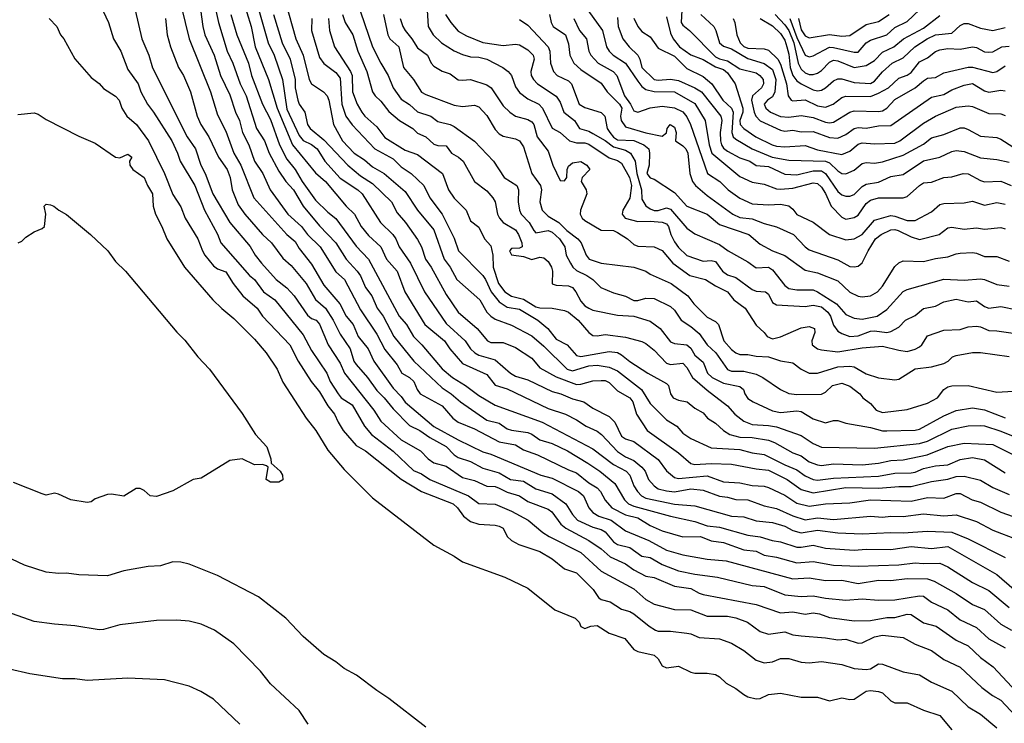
# Model space of a CAD drawing. Header units: metres. Extents: x -51132 to -49532, y -231222 to -229437.
# Tile 236 of 256: x -49886 to -49765, y -230228 to -230142. Entities that reach past the tile are written whole.
import ezdxf

# ---------------------------------------------------------------- set-up
doc = ezdxf.new("R2010")
doc.units = ezdxf.units.M
doc.layers.add('CONTOUR_INDEX', color=1, linetype='Continuous')
doc.layers.add('CONTOUR_INTER', color=3, linetype='Continuous')

msp = doc.modelspace()

# ---------------------------------------------------------------- linework, layer by layer
at = {"layer": 'CONTOUR_INDEX'}
for points, elevation in [([(-49862.13, -230139.26), (-49861.47, -230142.26), (-49860.4, -230145.76), (-49859.7, -230147.26), (-49858.8, -230149.76), (-49858.07, -230151.26), (-49856.8, -230155.26), (-49855.85, -230156.76), (-49855.28, -230158.26), (-49854.08, -230160.5), (-49853.21, -230161.76), (-49852.28, -230162.76), (-49851.08, -230164.77), (-49849.08, -230167.19), (-49847.11, -230169.26), (-49845.83, -230171.26), (-49844.46, -230172.76), (-49844.08, -230173.32), (-49843.45, -230174.76), (-49842.69, -230175.76), (-49842.01, -230177.26), (-49841.3, -230178.26), (-49840, -230180.76), (-49837.53, -230183.76), (-49834.08, -230187.04), (-49832.95, -230187.76), (-49831.82, -230188.76), (-49828.58, -230191.02), (-49827.08, -230191.36), (-49826.08, -230192.05), (-49825.58, -230192.21), (-49823.58, -230192.51), (-49823.08, -230192.72), (-49822.08, -230193.42), (-49820.58, -230193.87), (-49818.7, -230194.76), (-49816.21, -230196.26), (-49814.72, -230197.26), (-49812.88, -230198.76), (-49811.73, -230200.76), (-49811.22, -230201.26), (-49810.58, -230201.56), (-49806.08, -230202.76), (-49803.08, -230203.42), (-49801.58, -230203.96), (-49800.08, -230204.11), (-49796.58, -230205.12), (-49795.08, -230205.32), (-49793.62, -230205.76), (-49792.58, -230205.92), (-49790.58, -230206.56), (-49790.08, -230206.59), (-49788.58, -230206.33), (-49787.08, -230206.68), (-49783.58, -230206.94), (-49782.08, -230206.82), (-49779.08, -230206.84), (-49776.58, -230206.51), (-49774.08, -230206.72), (-49772.08, -230206.47), (-49766.08, -230209.93), (-49763.94, -230211.76)], 75), ([(-49853.27, -230139.76), (-49852.01, -230144.26), (-49851.1, -230146.26), (-49850.34, -230149.26), (-49850.08, -230149.76), (-49848.59, -230150.76), (-49848.16, -230151.26), (-49847.96, -230151.76), (-49847.39, -230154.76), (-49846.28, -230156.76), (-49844.86, -230158.26), (-49843.58, -230159.11), (-49842.58, -230159.95), (-49841.16, -230160.76), (-49838.58, -230162.97), (-49837.08, -230165.26), (-49835.08, -230167.66), (-49833.8, -230171.26), (-49833.08, -230172.26), (-49832.27, -230173.76), (-49829.46, -230176.26), (-49828.58, -230177.77), (-49828.08, -230178.27), (-49827.58, -230178.62), (-49825.58, -230179.36), (-49823.08, -230180.65), (-49821.58, -230181.94), (-49818.76, -230184.76), (-49818.08, -230184.95), (-49816.08, -230184.36), (-49815.08, -230184.28), (-49813.58, -230184.52), (-49812.58, -230184.95), (-49809.62, -230187.26), (-49808.58, -230188.98), (-49806.58, -230190.95), (-49805.31, -230191.76), (-49804.58, -230192.58), (-49803.58, -230193.25), (-49801.08, -230194.38), (-49797.58, -230194.61), (-49796.08, -230195.02), (-49794.58, -230195.22), (-49792.08, -230196.48), (-49790.58, -230197.09), (-49789.58, -230197.83), (-49788.58, -230198.26), (-49788.08, -230198.35), (-49786.08, -230198.1), (-49780.58, -230197.87), (-49778.58, -230197.51), (-49776.58, -230197.48), (-49776.08, -230197.38), (-49775.08, -230196.93), (-49773.58, -230196.61), (-49772.08, -230196.47), (-49770.58, -230195.82), (-49769.08, -230195.58), (-49767.58, -230195.85), (-49765.08, -230197.44)], 70), ([(-49875.88, -230140.26), (-49874.95, -230142.26), (-49874.35, -230144.26), (-49873.45, -230145.76), (-49872.58, -230148.02), (-49871.32, -230149.76), (-49870.97, -230150.76), (-49870.19, -230152.26), (-49869.42, -230153.26), (-49867.2, -230156.76), (-49866.48, -230158.26), (-49866.19, -230159.26), (-49864.36, -230162.26), (-49863.2, -230165.26), (-49861.58, -230168.22), (-49861.18, -230169.26), (-49857.67, -230173.26), (-49857.08, -230173.78), (-49855.94, -230175.26), (-49854.57, -230176.26), (-49851.08, -230180.55), (-49850.08, -230182.45), (-49848.18, -230185.26), (-49847.77, -230186.26), (-49846.82, -230187.76), (-49846.42, -230188.26), (-49845.08, -230189.14), (-49843.58, -230191.73), (-49842.72, -230192.76), (-49840.08, -230194.81), (-49837.58, -230197.16), (-49836.58, -230197.59), (-49835.58, -230198.27), (-49830.82, -230200.26), (-49829.58, -230201.2), (-49827.58, -230201.32), (-49825.58, -230202.14), (-49823.52, -230203.26), (-49821.71, -230204.76), (-49820.93, -230205.26), (-49817.08, -230207.22), (-49814.58, -230209.51), (-49810.58, -230211.66), (-49809.08, -230212.99), (-49808.08, -230213.54), (-49805.58, -230214.21), (-49803.58, -230214.27), (-49801.58, -230215.02), (-49799.08, -230215.03), (-49798.08, -230215.24), (-49796.63, -230215.76), (-49795.08, -230216.9), (-49794.08, -230217.23), (-49792.08, -230216.97), (-49791.08, -230217.31), (-49790.08, -230217.45), (-49787.08, -230217.68), (-49785.58, -230217.93), (-49784.58, -230217.84), (-49783.08, -230218.33), (-49782.58, -230218.31), (-49781.08, -230217.57), (-49780.08, -230217.36), (-49777.58, -230217.65), (-49776.08, -230218.46), (-49774.08, -230219.25), (-49772.58, -230220.33), (-49770.58, -230221.27), (-49767.93, -230223.76), (-49766.61, -230224.76), (-49765.58, -230225.34), (-49763.81, -230227.26)], 80), ([(-49841.27, -230141.26), (-49840.71, -230143.76), (-49840.48, -230144.26), (-49839.37, -230145.26), (-49838.78, -230147.76), (-49837.58, -230149.26), (-49836.58, -230150.78), (-49836.08, -230151.09), (-49832.58, -230152.38), (-49831.58, -230152.56), (-49830.08, -230152.38), (-49829.58, -230152.59), (-49828.58, -230153.67), (-49827.58, -230155.38), (-49827.08, -230155.9), (-49826.58, -230156.2), (-49825.08, -230156.52), (-49824.57, -230156.76), (-49824.08, -230157.5), (-49823.08, -230160.76), (-49822.02, -230162.26), (-49821.89, -230162.76), (-49822.11, -230164.26), (-49821.79, -230165.26), (-49821.08, -230166), (-49819.76, -230166.76), (-49818.8, -230167.76), (-49817.42, -230168.76), (-49817.03, -230169.26), (-49816.42, -230170.76), (-49816.06, -230171.26), (-49814.58, -230171.78), (-49810.58, -230172.24), (-49809.1, -230172.76), (-49808.58, -230173.1), (-49805.98, -230174.26), (-49803.94, -230175.76), (-49803.21, -230176.76), (-49801.58, -230178.39), (-49800.58, -230178.9), (-49800.2, -230179.26), (-49799.53, -230181.26), (-49798.58, -230182.35), (-49798.08, -230182.76), (-49797.58, -230182.95), (-49796.58, -230182.94), (-49795.58, -230183.16), (-49794.08, -230183.25), (-49792.58, -230183.72), (-49791.08, -230183.97), (-49790.08, -230184.77), (-49789.08, -230185.23), (-49788.08, -230185.26), (-49785.58, -230184.47), (-49784.08, -230184.37), (-49783.58, -230184.46), (-49782.08, -230185.33), (-49780.58, -230185.81), (-49778.58, -230186.08), (-49778.08, -230185.96), (-49776.08, -230184.72), (-49774.08, -230184.46), (-49772.58, -230184.05), (-49772.03, -230183.76), (-49771.53, -230183.26), (-49771.08, -230183.08), (-49769.08, -230182.73), (-49768.08, -230182.72), (-49764.58, -230183.19)], 65), ([(-49820.89, -230141.26), (-49820.71, -230142.26), (-49820.44, -230142.76), (-49818.94, -230143.76), (-49818.58, -230144.86), (-49818.43, -230146.26), (-49817.93, -230147.26), (-49817.08, -230148.04), (-49814.58, -230149.68), (-49813.82, -230150.76), (-49812.34, -230152.26), (-49812.04, -230152.76), (-49812.2, -230153.76), (-49812.13, -230154.26), (-49811.58, -230155.05), (-49809.08, -230155.78), (-49807.08, -230156.2), (-49806.58, -230155.79), (-49806.47, -230155.26), (-49806.1, -230154.76), (-49805.58, -230155.08), (-49805.37, -230155.76), (-49805.45, -230156.76), (-49804.58, -230157.38), (-49804.2, -230157.76), (-49803.96, -230158.26), (-49803.72, -230160.76), (-49803.4, -230161.76), (-49803, -230162.26), (-49801.58, -230163.46), (-49798.44, -230165.76), (-49797.58, -230166.17), (-49796.08, -230166.34), (-49794.58, -230166.91), (-49793.08, -230167.29), (-49791.01, -230168.26), (-49789.58, -230169.75), (-49789.08, -230170.11), (-49785.58, -230171.34), (-49784.08, -230172.15), (-49783.58, -230172.21), (-49783.08, -230172.11), (-49782.58, -230171.71), (-49781.87, -230170.26), (-49780.95, -230168.76), (-49780.26, -230168.26), (-49779.08, -230167.69), (-49778.58, -230167.63), (-49778.17, -230167.76), (-49776.58, -230168.54), (-49775.58, -230168.86), (-49773.15, -230168.26), (-49772.08, -230167.41), (-49771.58, -230167.36), (-49770.08, -230167.59), (-49768.58, -230167.42), (-49767.58, -230167.58), (-49765.58, -230167.37), (-49765.08, -230167.55)], 60), ([(-49806.58, -230141.58), (-49806.08, -230143.55), (-49805.74, -230144.26), (-49804.98, -230145.26), (-49803.58, -230146.22), (-49802.08, -230146.78), (-49800.58, -230147.69), (-49799.58, -230148.04), (-49799.08, -230148.41), (-49798.16, -230149.76), (-49797.21, -230152.76), (-49797.23, -230153.26), (-49797.57, -230154.26), (-49797.52, -230154.76), (-49797.08, -230155.25), (-49795.6, -230156.26), (-49793.61, -230157.26), (-49793.08, -230157.4), (-49792.08, -230157.5), (-49789.58, -230157.35), (-49788.08, -230157.88), (-49785.08, -230158.44), (-49784.08, -230158.02), (-49783.08, -230157.16), (-49782.58, -230157), (-49781.08, -230157.13), (-49778.58, -230157.04), (-49777.97, -230156.76), (-49775.08, -230154.59), (-49773.58, -230153.73), (-49771.08, -230152.62), (-49769.58, -230152.46), (-49769.08, -230152.54), (-49767.08, -230153.4), (-49765.58, -230153.45), (-49765.08, -230153.67)], 55), ([(-49793.23, -230141.26), (-49792.08, -230142.53), (-49791.58, -230143.25), (-49790.97, -230144.76), (-49790.45, -230147.26), (-49790.08, -230148), (-49789.58, -230148.44), (-49789.08, -230148.63), (-49788.58, -230148.64), (-49788.08, -230148.47), (-49787.58, -230148.16), (-49786.58, -230147.12), (-49786.08, -230146.88), (-49785.58, -230146.95), (-49783.58, -230147.77), (-49782.08, -230147.54), (-49781.08, -230146.93), (-49780.08, -230145.9), (-49778.69, -230145.26), (-49777.54, -230144.26), (-49775.08, -230142.96), (-49773.08, -230141.41)], 50), ([(-49858.85, -230228.26), (-49862.08, -230225.19), (-49863.65, -230224.26), (-49865.08, -230223.62), (-49868.08, -230222.83), (-49872.58, -230222.61), (-49877.58, -230222.9), (-49879.08, -230222.71), (-49880.58, -230222.71), (-49884.58, -230222.1), (-49887.08, -230221.53)], 80)]:
    msp.add_lwpolyline(points, dxfattribs=dict(at, elevation=elevation))
at = {"layer": 'CONTOUR_INTER'}
for points, elevation in [([(-49863.79, -230139.76), (-49863.41, -230142.76), (-49863.14, -230143.76), (-49862, -230146.26), (-49861.21, -230148.76), (-49860.08, -230151.11), (-49859.4, -230153.26), (-49858.91, -230154.26), (-49858.55, -230155.76), (-49857.77, -230157.26), (-49857.08, -230159.25), (-49856.02, -230160.76), (-49855.13, -230162.76), (-49852.96, -230165.76), (-49851.3, -230167.26), (-49850.57, -230168.26), (-49849, -230169.76), (-49847.08, -230172.83), (-49846.04, -230173.76), (-49844.08, -230177.47), (-49842.08, -230180.47), (-49841.08, -230182.34), (-49839.58, -230184.24), (-49839.02, -230185.26), (-49838.08, -230185.79), (-49837.54, -230186.26), (-49837.14, -230187.26), (-49836.74, -230187.76), (-49834.08, -230189.26), (-49832.77, -230190.76), (-49832.08, -230191.24), (-49830.08, -230192.07), (-49827.08, -230193.67), (-49825.08, -230194.03), (-49824.08, -230194.65), (-49822.36, -230195.26), (-49818.58, -230197.09), (-49817.58, -230197.44), (-49816.08, -230198.67), (-49815.08, -230199.31), (-49814.64, -230199.76), (-49814.08, -230200.82), (-49813.25, -230201.76), (-49811.58, -230202.61), (-49810.08, -230202.96), (-49808.58, -230203.92), (-49807.08, -230204.58), (-49804.58, -230205.3), (-49802.41, -230205.26), (-49801.08, -230205.79), (-49799.58, -230206), (-49797.08, -230206.88), (-49795.58, -230207.08), (-49794.58, -230207.56), (-49793.08, -230207.8), (-49790.58, -230208.49), (-49788.58, -230208.33), (-49786.08, -230208.79), (-49783.08, -230208.91), (-49778.08, -230208.74), (-49776.08, -230208.5), (-49775.08, -230208.59), (-49773.08, -230208.53), (-49772.08, -230208.98), (-49769.08, -230210.89), (-49767.08, -230211.87), (-49764.58, -230213.96)], 76), ([(-49858.52, -230139.26), (-49857.45, -230142.76), (-49856.96, -230145.26), (-49855.36, -230149.26), (-49854.29, -230152.76), (-49852.4, -230157.26), (-49849.58, -230160.68), (-49848.35, -230161.76), (-49845.84, -230164.76), (-49844.82, -230165.76), (-49843.98, -230167.26), (-49843.08, -230168.38), (-49841.58, -230169.76), (-49840.88, -230171.26), (-49839.57, -230172.76), (-49838.65, -230175.26), (-49836.17, -230179.26), (-49833.79, -230181.26), (-49833.11, -230182.26), (-49831.58, -230184.06), (-49828.58, -230185.4), (-49827.58, -230186.71), (-49826.08, -230187.16), (-49821.08, -230189.56), (-49818.94, -230190.26), (-49817.58, -230190.97), (-49816.41, -230191.76), (-49815.08, -230192.35), (-49814.55, -230192.76), (-49812.58, -230194.84), (-49811.58, -230195.51), (-49810.58, -230195.94), (-49809.59, -230196.76), (-49809.2, -230197.26), (-49808.78, -230198.26), (-49808.08, -230199.06), (-49807.58, -230199.41), (-49806.58, -230199.67), (-49805.58, -230199.77), (-49803.58, -230199.42), (-49802.08, -230199.58), (-49800.08, -230200.33), (-49799.08, -230200.43), (-49798.08, -230200.71), (-49796.58, -230200.78), (-49794.58, -230201.5), (-49793.08, -230201.84), (-49791.08, -230202.74), (-49789.58, -230203.22), (-49788.08, -230202.99), (-49786.08, -230203.17), (-49781.58, -230202.79), (-49780.08, -230202.91), (-49779.08, -230202.78), (-49777.58, -230202.8), (-49775.08, -230202.48), (-49772.58, -230202.73), (-49771.08, -230202.62), (-49768.58, -230203.41), (-49766.58, -230204.48), (-49763.58, -230205.64)], 73), ([(-49871.67, -230140.76), (-49870.88, -230144.26), (-49870.01, -230146.26), (-49869.58, -230147.81), (-49865.31, -230156.26), (-49864.31, -230157.76), (-49863.63, -230159.76), (-49863.12, -230160.76), (-49862.18, -230163.26), (-49860.08, -230166.78), (-49857.58, -230169.71), (-49856.99, -230170.76), (-49856.2, -230171.76), (-49854.39, -230173.76), (-49853.08, -230174.77), (-49852.18, -230175.76), (-49850.58, -230178.15), (-49850.08, -230178.53), (-49849.52, -230178.76), (-49849.08, -230179.23), (-49848.02, -230181.76), (-49846.58, -230184), (-49846.03, -230185.26), (-49842.43, -230189.76), (-49841.58, -230191.14), (-49839.08, -230193.43), (-49836.71, -230194.76), (-49835.79, -230195.76), (-49835.08, -230196.24), (-49833.58, -230196.66), (-49831.58, -230198.02), (-49830.08, -230198.38), (-49828.58, -230199.11), (-49827.58, -230199.15), (-49827.08, -230199.32), (-49826.08, -230199.85), (-49824.58, -230200.29), (-49823.58, -230200.98), (-49821.08, -230201.91), (-49820.64, -230202.26), (-49819.51, -230203.76), (-49818.92, -230204.26), (-49816.08, -230205.74), (-49814.58, -230206.78), (-49813.47, -230207.76), (-49811.58, -230208.61), (-49810.58, -230209.36), (-49809.08, -230210.14), (-49808.08, -230210.28), (-49805.58, -230211.34), (-49803.58, -230211.62), (-49802.58, -230212.21), (-49802.08, -230212.36), (-49795.58, -230213.59), (-49792.58, -230214.62), (-49791.08, -230214.49), (-49789.58, -230214.77), (-49788.58, -230214.63), (-49787.83, -230214.76), (-49786.58, -230215.2), (-49783.58, -230215.62), (-49781.58, -230215.55), (-49779.58, -230215.2), (-49778.58, -230215.18), (-49777.08, -230214.8), (-49776.58, -230214.81), (-49775.08, -230215.83), (-49773.53, -230216.26), (-49771.08, -230217.98), (-49769.58, -230218.65), (-49768.08, -230220.08), (-49766.52, -230221.26), (-49763.08, -230224.9)], 79), ([(-49866.05, -230140.26), (-49865.07, -230144.26), (-49862.46, -230150.76), (-49861.58, -230153.58), (-49860.58, -230155.56), (-49859.59, -230158.26), (-49858.73, -230159.76), (-49857.16, -230163.76), (-49853.09, -230168.26), (-49852.08, -230169.12), (-49851.58, -230169.96), (-49850.08, -230171.87), (-49848.58, -230174.44), (-49846.61, -230176.76), (-49845.81, -230178.26), (-49844.97, -230179.26), (-49844.35, -230180.76), (-49843.13, -230182.26), (-49842.45, -230183.76), (-49840.08, -230187.08), (-49839.08, -230188.1), (-49838.58, -230188.8), (-49835.08, -230191.78), (-49832.08, -230193.42), (-49829.08, -230194.9), (-49828.08, -230195.17), (-49821.97, -230197.76), (-49820.58, -230198.12), (-49817.35, -230199.76), (-49816.73, -230200.26), (-49816.08, -230201.76), (-49815.58, -230202.34), (-49814.87, -230202.76), (-49813.35, -230203.26), (-49811.58, -230204.56), (-49808.73, -230205.76), (-49806.58, -230206.95), (-49804.58, -230207.5), (-49801.58, -230208.05), (-49799.24, -230208.26), (-49791.08, -230210.46), (-49789.08, -230210.32), (-49787.08, -230210.65), (-49785.08, -230210.63), (-49783.08, -230211.01), (-49780.58, -230210.61), (-49779.08, -230210.64), (-49777.08, -230210.43), (-49774.58, -230210.47), (-49773.76, -230210.76), (-49771.08, -230212.25), (-49769.08, -230213.58), (-49767.58, -230214.22), (-49765.58, -230216.01), (-49764.29, -230216.76)], 77), ([(-49856.52, -230140.76), (-49855.38, -230144.76), (-49854.64, -230146.26), (-49853.63, -230149.26), (-49853.08, -230152.9), (-49851.58, -230156.11), (-49851.08, -230156.71), (-49850.08, -230157.21), (-49849.38, -230157.76), (-49848.45, -230159.26), (-49846.58, -230161.35), (-49844.38, -230162.76), (-49843.86, -230163.26), (-49841.62, -230166.76), (-49840.11, -230168.26), (-49839.75, -230168.76), (-49839.35, -230169.76), (-49837.94, -230171.76), (-49836.22, -230175.26), (-49833.58, -230179.14), (-49831.24, -230181.26), (-49830.58, -230182.26), (-49830.07, -230182.76), (-49829.58, -230183.02), (-49827.58, -230183.61), (-49825.67, -230185.26), (-49825.08, -230185.61), (-49823.58, -230186.08), (-49820.58, -230187.49), (-49819.5, -230187.76), (-49818.08, -230188.39), (-49816.69, -230188.76), (-49815.58, -230189.55), (-49813.58, -230190.57), (-49812.89, -230191.26), (-49812.08, -230192.97), (-49811.58, -230193.31), (-49810.58, -230193.64), (-49807.58, -230195.84), (-49806.58, -230197.21), (-49805.58, -230198.05), (-49805.08, -230198.17), (-49801.58, -230197.81), (-49799.58, -230198.58), (-49797.58, -230198.67), (-49796.08, -230199.03), (-49794.58, -230199.11), (-49794.08, -230199.24), (-49792.08, -230200.21), (-49790.58, -230201.17), (-49789.08, -230201.56), (-49787.08, -230201.26), (-49784.08, -230201.13), (-49781.58, -230200.79), (-49776.58, -230200.92), (-49774.58, -230200.49), (-49772.58, -230200.57), (-49771.08, -230199.98), (-49770.58, -230200), (-49769.1, -230200.76), (-49768.08, -230201.06), (-49765.58, -230202.29), (-49762.58, -230203.36)], 72), ([(-49844.08, -230140.96), (-49842.58, -230145.26), (-49841.58, -230147.25), (-49840.66, -230148.76), (-49840.08, -230150.26), (-49839.08, -230151.66), (-49838.08, -230152.3), (-49837.08, -230153.19), (-49835.43, -230153.76), (-49834.58, -230154.39), (-49833.08, -230154.76), (-49832.58, -230155.02), (-49830.08, -230156.82), (-49827.76, -230159.26), (-49826.48, -230161.26), (-49824.92, -230162.26), (-49824.7, -230162.76), (-49824.75, -230164.26), (-49824.6, -230165.26), (-49824.36, -230165.76), (-49823.39, -230166.76), (-49822.82, -230167.76), (-49822.58, -230168.05), (-49821.08, -230167.75), (-49820.58, -230167.97), (-49819.67, -230168.76), (-49819.03, -230169.76), (-49818.85, -230170.76), (-49818.35, -230171.76), (-49818.03, -230172.26), (-49817.58, -230172.64), (-49816.32, -230173.26), (-49815.59, -230173.76), (-49814.63, -230174.76), (-49813.08, -230175.41), (-49811.58, -230175.79), (-49810.58, -230176.33), (-49810.08, -230176.33), (-49809.08, -230176.06), (-49808.08, -230176.1), (-49806.08, -230177.06), (-49805.58, -230177.51), (-49804.77, -230178.76), (-49803.58, -230179.52), (-49802.58, -230180.37), (-49801.58, -230181.76), (-49800.54, -230182.76), (-49799.08, -230184.8), (-49798.58, -230185), (-49797.08, -230185), (-49795.58, -230185.35), (-49794.75, -230185.76), (-49792.58, -230187.26), (-49791.58, -230187.72), (-49790.58, -230187.87), (-49787.58, -230187.82), (-49787.08, -230187.58), (-49786.23, -230186.76), (-49785.08, -230186.47), (-49784.08, -230186.83), (-49782.89, -230187.76), (-49782.51, -230188.26), (-49781.58, -230188.96), (-49780.86, -230189.76), (-49780.08, -230190.05), (-49777.08, -230189.68), (-49774.58, -230188.94), (-49773.36, -230188.26), (-49772.56, -230187.26), (-49772.08, -230186.91), (-49771.58, -230186.8), (-49769.58, -230186.76), (-49766.08, -230187.57), (-49764.08, -230187.47)], 66), ([(-49835.9, -230140.76), (-49835.78, -230142.76), (-49835.17, -230143.76), (-49834.16, -230144.76), (-49832.58, -230145.75), (-49831.58, -230146.19), (-49830.58, -230146.46), (-49829.58, -230146.52), (-49828.58, -230146.75), (-49826.62, -230147.76), (-49825.98, -230148.26), (-49825.58, -230148.76), (-49825.08, -230150.14), (-49824.58, -230150.84), (-49823.58, -230151.61), (-49822.2, -230152.26), (-49821.76, -230152.76), (-49820.58, -230155.2), (-49819.59, -230155.76), (-49818.46, -230156.76), (-49817.58, -230157), (-49816.58, -230156.99), (-49816.08, -230157.18), (-49813.58, -230158.83), (-49812.58, -230159.16), (-49812.08, -230159.51), (-49811.12, -230161.26), (-49810.87, -230162.26), (-49811.08, -230163.78), (-49811.9, -230165.26), (-49812.02, -230165.76), (-49811.64, -230166.26), (-49810.08, -230166.64), (-49808.58, -230166.63), (-49807.08, -230166.75), (-49806.58, -230166.92), (-49806.32, -230167.26), (-49806.03, -230168.26), (-49805.58, -230169.14), (-49805.08, -230169.84), (-49804.08, -230170.82), (-49802.08, -230171.53), (-49801.08, -230171.42), (-49800.58, -230171.54), (-49799.69, -230172.76), (-49799.08, -230173.18), (-49798.08, -230173.5), (-49796.08, -230174.99), (-49795.58, -230175.21), (-49794.45, -230175.26), (-49794.08, -230175.55), (-49793.58, -230176.59), (-49793.08, -230176.86), (-49789.58, -230177.09), (-49788.58, -230176.92), (-49787.58, -230177.11), (-49786.81, -230177.76), (-49786.48, -230178.26), (-49786.08, -230179.36), (-49785.58, -230180.1), (-49785.08, -230180.4), (-49784.08, -230180.73), (-49783.08, -230180.66), (-49781.58, -230180.08), (-49781.08, -230180.04), (-49779.58, -230180.25), (-49779.08, -230180.14), (-49778.08, -230179.6), (-49777.28, -230178.76), (-49776.08, -230178.16), (-49775.08, -230177.31), (-49773.58, -230177.05), (-49772.58, -230176.49), (-49771.08, -230176.17), (-49769.58, -230176.49), (-49768.58, -230176.37), (-49767.58, -230177.08), (-49767.08, -230177.27), (-49765.58, -230177.06), (-49763.58, -230177.47)], 63), ([(-49816.19, -230140.76), (-49814.43, -230143.26), (-49813.91, -230145.26), (-49813.61, -230145.76), (-49813.11, -230146.26), (-49811.59, -230147.26), (-49810.08, -230149.46), (-49809.58, -230150.09), (-49809.08, -230150.47), (-49808.08, -230150.7), (-49805.58, -230150.76), (-49803.08, -230152.18), (-49801.81, -230154.26), (-49801.34, -230157.26), (-49801.03, -230158.26), (-49797.58, -230161.15), (-49796.08, -230161.84), (-49794.58, -230162.09), (-49793.08, -230162.63), (-49792.58, -230162.69), (-49791.08, -230162.55), (-49788.58, -230161.9), (-49788.08, -230162), (-49787.58, -230162.46), (-49787.08, -230163.21), (-49786.4, -230164.76), (-49785.08, -230166.13), (-49784.58, -230166.37), (-49783.58, -230166.18), (-49783.08, -230165.88), (-49782.08, -230164.44), (-49781.58, -230164.03), (-49780.58, -230163.75), (-49777.58, -230163.75), (-49777.08, -230163.6), (-49775.58, -230162.23), (-49775.08, -230161.93), (-49774.08, -230161.82), (-49772.58, -230161.26), (-49771.58, -230161.19), (-49770.2, -230160.76), (-49769.58, -230160.8), (-49768.08, -230161.64), (-49767.58, -230161.8), (-49765.58, -230161.71), (-49764.32, -230162.26)], 58), ([(-49804.69, -230140.76), (-49804.77, -230142.26), (-49804.58, -230142.57), (-49803.74, -230143.26), (-49800.58, -230146.45), (-49800.08, -230146.72), (-49799.08, -230146.97), (-49797.58, -230147.93), (-49795.58, -230148.44), (-49795.13, -230148.76), (-49794.72, -230149.26), (-49794.66, -230149.76), (-49794.94, -230150.26), (-49796.04, -230151.26), (-49796.15, -230151.76), (-49795.83, -230153.26), (-49795.6, -230153.76), (-49795.08, -230154.3), (-49792.58, -230155.46), (-49792.08, -230155.57), (-49791.08, -230155.47), (-49790.08, -230155.66), (-49788.58, -230155.63), (-49786.58, -230156.35), (-49785.58, -230156.42), (-49784.58, -230155.98), (-49783.57, -230155.26), (-49783.08, -230155.15), (-49782.08, -230155.23), (-49780.58, -230154.91), (-49779.08, -230154.89), (-49774.08, -230151.42), (-49772.58, -230151.08), (-49771.58, -230150.53), (-49770.08, -230149.94), (-49769.08, -230149.75), (-49767.58, -230150.65), (-49767.08, -230150.78), (-49765.58, -230150.54), (-49765.08, -230150.62)], 54), ([(-49791.44, -230141.76), (-49790.58, -230144.11), (-49789.58, -230146.25), (-49789.08, -230146.47), (-49788.58, -230146.34), (-49786.58, -230145.29), (-49786.08, -230145.31), (-49783.58, -230145.91), (-49783.08, -230145.88), (-49782.08, -230144.74), (-49781.58, -230144.41), (-49779.58, -230143.76), (-49778.58, -230142.88), (-49777.08, -230142.13), (-49775.58, -230140.72)], 49), ([(-49882.24, -230141.76), (-49881.3, -230142.76), (-49880.84, -230143.76), (-49880.44, -230144.26), (-49879.08, -230146.7), (-49877.08, -230148.99), (-49876.08, -230149.72), (-49875.58, -230150.34), (-49874.08, -230151.29), (-49873.63, -230151.76), (-49873.31, -230152.76), (-49872.71, -230153.76), (-49871.54, -230154.76), (-49870.04, -230156.76), (-49868.08, -230160.76), (-49867.08, -230163.35), (-49866.08, -230164.87), (-49865.56, -230166.26), (-49864.02, -230168.76), (-49863.45, -230170.26), (-49863.14, -230170.76), (-49862.08, -230172.09), (-49861.58, -230172.46), (-49860.58, -230172.82), (-49859.69, -230174.26), (-49858.47, -230175.76), (-49856.75, -230177.26), (-49856.08, -230178.26), (-49852.74, -230181.76), (-49851.72, -230183.76), (-49850.12, -230186.26), (-49849.08, -230187.52), (-49848.09, -230189.26), (-49847.25, -230190.26), (-49846.82, -230191.26), (-49846.18, -230192.26), (-49844.58, -230194.11), (-49843.46, -230194.76), (-49839.08, -230198.23), (-49836.58, -230199.75), (-49832.72, -230201.26), (-49832.17, -230201.76), (-49831.43, -230202.76), (-49830.58, -230203.42), (-49829.58, -230203.74), (-49827.58, -230203.86), (-49827.08, -230203.99), (-49826.57, -230204.26), (-49826.08, -230205.26), (-49825.58, -230205.77), (-49824.67, -230206.26), (-49822.08, -230207.09), (-49820.58, -230208), (-49819.08, -230209.23), (-49817.58, -230209.73), (-49815.54, -230211.76), (-49814.89, -230212.76), (-49814.58, -230212.98), (-49813.48, -230213.26), (-49812.08, -230214.18), (-49811.08, -230214.46), (-49810.58, -230214.73), (-49808.71, -230216.26), (-49807.91, -230216.76), (-49807.58, -230216.87), (-49806.08, -230216.86), (-49804.08, -230217.12), (-49803.58, -230217.21), (-49802.58, -230217.66), (-49800.08, -230217.81), (-49798.58, -230218.35), (-49797.08, -230219.25), (-49795.58, -230220.44), (-49794.58, -230220.73), (-49793.58, -230220.63), (-49792.58, -230220.22), (-49791.58, -230220.2), (-49790.08, -230220.67), (-49789.08, -230220.75), (-49787.58, -230220.58), (-49785.08, -230220.97), (-49783.58, -230221.45), (-49782.08, -230221.57), (-49781.58, -230221.49), (-49780.58, -230220.89), (-49780.08, -230220.93), (-49777.58, -230221.84), (-49775.58, -230222.24), (-49774.08, -230223.1), (-49771.58, -230224.22), (-49769.58, -230226.16), (-49768.08, -230227.03), (-49766.08, -230228.7)], 81), ([(-49867.98, -230141.76), (-49867.76, -230143.76), (-49867.36, -230145.26), (-49866.36, -230147.76), (-49865.75, -230148.76), (-49864.9, -230150.76), (-49864.08, -230153.76), (-49863.62, -230154.76), (-49862.67, -230156.26), (-49861.47, -230158.76), (-49860.41, -230160.26), (-49860.04, -230161.26), (-49859.79, -230162.76), (-49859.08, -230164.62), (-49858.25, -230165.76), (-49856.08, -230168.26), (-49854.99, -230169.26), (-49853.58, -230171.16), (-49852.58, -230172.03), (-49850.73, -230174.26), (-49849.58, -230176.2), (-49848.36, -230177.26), (-49847.4, -230178.76), (-49846.58, -230180.47), (-49845.33, -230182.26), (-49844.87, -230183.76), (-49844.58, -230184.2), (-49843.21, -230185.76), (-49842.08, -230187.37), (-49841.18, -230188.26), (-49840.08, -230189.63), (-49838.08, -230191.67), (-49836.79, -230192.26), (-49835.58, -230193.12), (-49833.58, -230194.25), (-49832.58, -230195.26), (-49832.08, -230195.58), (-49830.58, -230196.08), (-49829.08, -230196.88), (-49827.08, -230197.44), (-49825.67, -230198.26), (-49824.08, -230198.49), (-49822.58, -230199.43), (-49820.58, -230200.03), (-49818.91, -230201.26), (-49818.08, -230202.58), (-49817.46, -230203.26), (-49815.58, -230204.14), (-49814.58, -230204.4), (-49814.08, -230204.7), (-49813.08, -230205.91), (-49812.58, -230206.25), (-49811.08, -230206.62), (-49809.58, -230207.69), (-49808.58, -230207.82), (-49807.08, -230208.68), (-49805.08, -230209.46), (-49803.08, -230209.88), (-49800.31, -230210.26), (-49796.08, -230211.27), (-49794.58, -230211.4), (-49792.08, -230212.4), (-49790.08, -230212.63), (-49788.58, -230212.52), (-49787.08, -230212.84), (-49784.58, -230213.05), (-49782.58, -230212.92), (-49780.58, -230213.07), (-49778.58, -230213.01), (-49775.58, -230212.52), (-49775.08, -230212.59), (-49774.08, -230213.33), (-49772.08, -230214.25), (-49770.58, -230215.49), (-49768.58, -230216.43), (-49767.08, -230217.81), (-49765.08, -230218.91)], 78), ([(-49859.96, -230141.26), (-49859.23, -230143.76), (-49857.81, -230147.26), (-49857.43, -230148.76), (-49856.08, -230152.26), (-49855.08, -230154.14), (-49853.99, -230157.26), (-49853.08, -230159.03), (-49852.08, -230160.27), (-49851.2, -230161.76), (-49849.58, -230164.03), (-49848.08, -230165.49), (-49847.08, -230166.27), (-49844.58, -230169.68), (-49843.08, -230171.26), (-49839.33, -230178.26), (-49838.42, -230179.26), (-49837.56, -230180.76), (-49836.57, -230181.76), (-49834.08, -230184.72), (-49832.8, -230185.76), (-49831.19, -230186.76), (-49829.58, -230187.99), (-49827.58, -230189.16), (-49821.8, -230191.26), (-49815.58, -230194.52), (-49813.08, -230196.45), (-49811.5, -230197.26), (-49811.06, -230197.76), (-49810.58, -230199.05), (-49810.11, -230199.76), (-49809.65, -230200.26), (-49809.08, -230200.58), (-49805.58, -230201.3), (-49803.08, -230201.5), (-49798.58, -230202.76), (-49797.08, -230202.87), (-49795.58, -230203.35), (-49793.58, -230203.56), (-49792.08, -230204.01), (-49791.08, -230204.51), (-49790.08, -230204.82), (-49788.08, -230204.5), (-49785.58, -230204.82), (-49782.58, -230204.94), (-49779.08, -230204.78), (-49777.58, -230204.83), (-49774.58, -230204.6), (-49771.58, -230204.73), (-49769.58, -230205.54), (-49765.08, -230207.83)], 74), ([(-49854.74, -230141.26), (-49853.67, -230144.76), (-49852.67, -230146.76), (-49852.06, -230149.26), (-49852.08, -230150.26), (-49851.76, -230151.76), (-49851.58, -230152.27), (-49850.89, -230153.26), (-49850.56, -230154.76), (-49850.24, -230155.26), (-49848.58, -230156.64), (-49845.64, -230159.76), (-49844.08, -230161.05), (-49842.58, -230161.99), (-49840.26, -230164.26), (-49839.58, -230165.57), (-49838.55, -230166.76), (-49837.08, -230168.84), (-49836.61, -230169.76), (-49836.09, -230171.26), (-49835.42, -230172.26), (-49833.58, -230175.61), (-49832.08, -230177.76), (-49829.79, -230179.76), (-49828.49, -230181.26), (-49828.08, -230181.47), (-49826.58, -230181.47), (-49825.08, -230182.1), (-49823.08, -230183.41), (-49822.08, -230184.61), (-49820.08, -230185.7), (-49817.58, -230186.62), (-49817.08, -230186.61), (-49815.58, -230186.2), (-49814.58, -230186.13), (-49814.08, -230186.14), (-49813.58, -230186.4), (-49812.58, -230187.39), (-49811.07, -230188.26), (-49810.71, -230188.76), (-49810.25, -230190.26), (-49808.92, -230192.26), (-49805.08, -230194.99), (-49803.58, -230196.33), (-49803.08, -230196.44), (-49801.08, -230196.31), (-49798.58, -230196.41), (-49795.58, -230196.99), (-49794.08, -230197.14), (-49791.79, -230198.26), (-49790.08, -230199.51), (-49788.58, -230199.92), (-49784.58, -230199.25), (-49780.58, -230199.36), (-49778.08, -230199.13), (-49776.58, -230199.14), (-49774.08, -230198.52), (-49772.08, -230198.23), (-49771.08, -230197.89), (-49770.08, -230197.85), (-49768.08, -230198.35), (-49766.58, -230199.27), (-49764.58, -230200.12)], 71), ([(-49850.05, -230141.76), (-49850.09, -230143.26), (-49849.08, -230146.57), (-49848.58, -230147.3), (-49847.08, -230148.39), (-49846.58, -230149.07), (-49846.35, -230152.26), (-49845.86, -230153.76), (-49845.08, -230154.81), (-49842.33, -230157.76), (-49840.08, -230158.99), (-49839.08, -230159.95), (-49837.85, -230160.76), (-49836.29, -230162.26), (-49835.58, -230163.76), (-49834.06, -230165.76), (-49832.58, -230168.68), (-49832.06, -230170.26), (-49829.08, -230173.27), (-49828.73, -230173.76), (-49828.06, -230175.26), (-49827.08, -230176.51), (-49826.08, -230177.17), (-49824.58, -230177.4), (-49822.33, -230178.76), (-49821.13, -230179.76), (-49820.08, -230181.08), (-49818.75, -230181.76), (-49817.58, -230183.07), (-49817.08, -230183.2), (-49813.58, -230182.6), (-49812.58, -230182.73), (-49812.08, -230182.99), (-49811.08, -230183.81), (-49808.85, -230185.26), (-49806.58, -230186.5), (-49806.33, -230186.76), (-49806.06, -230187.76), (-49805.76, -230188.26), (-49805.08, -230188.56), (-49804.04, -230188.76), (-49803.08, -230189.54), (-49802.08, -230190.11), (-49801.55, -230190.76), (-49800.58, -230191.36), (-49799.59, -230192.26), (-49798.79, -230192.76), (-49797.58, -230193.09), (-49796.08, -230193.14), (-49794.08, -230193.46), (-49793.33, -230193.76), (-49791.08, -230195.01), (-49790.08, -230195.37), (-49789.08, -230196.1), (-49788.08, -230196.5), (-49787.58, -230196.56), (-49786.08, -230196.34), (-49782.58, -230196.46), (-49780.58, -230196.28), (-49779.08, -230195.96), (-49777.58, -230195.86), (-49774.64, -230195.26), (-49772.08, -230194.22), (-49770.08, -230193.83), (-49766.58, -230193.99), (-49763.04, -230195.76)], 69), ([(-49848.01, -230141.76), (-49847.88, -230143.26), (-49847.25, -230145.26), (-49845.3, -230148.26), (-49845.09, -230148.76), (-49845.05, -230150.76), (-49844.47, -230152.26), (-49843.91, -230153.26), (-49843.52, -230153.76), (-49842.08, -230155.05), (-49841.08, -230156.36), (-49838.58, -230157.9), (-49837.08, -230158.43), (-49834.03, -230160.76), (-49833.29, -230162.76), (-49832.58, -230163.78), (-49831.11, -230165.26), (-49830.58, -230166.58), (-49829.58, -230167.36), (-49828.88, -230168.76), (-49828.08, -230169.65), (-49827.84, -230170.76), (-49827.79, -230172.26), (-49827.16, -230174.26), (-49826.39, -230175.26), (-49825.58, -230175.8), (-49824.08, -230176.16), (-49822.58, -230177.11), (-49822.08, -230177.24), (-49820.58, -230177.28), (-49819.08, -230177.56), (-49818.58, -230177.78), (-49817.41, -230178.76), (-49816.08, -230180.24), (-49815.58, -230180.62), (-49815.08, -230180.67), (-49814.08, -230180.49), (-49811.58, -230180.84), (-49809.58, -230181.38), (-49809.08, -230181.62), (-49808.08, -230182.43), (-49806.58, -230184), (-49806.08, -230184.2), (-49804.58, -230184.03), (-49804.08, -230184.55), (-49803.37, -230185.76), (-49801.58, -230187.32), (-49799.08, -230189.23), (-49798.2, -230190.26), (-49797.08, -230191.14), (-49796.08, -230191.55), (-49794.08, -230191.65), (-49793.08, -230191.82), (-49790.08, -230192.87), (-49788.58, -230193.86), (-49787.58, -230194.3), (-49781.08, -230194.43), (-49775.58, -230193.85), (-49774.58, -230193.58), (-49771.58, -230192.1), (-49769.58, -230191.68), (-49768.08, -230191.65), (-49767.58, -230191.69), (-49765.58, -230192.34), (-49764.08, -230192.97)], 68), ([(-49846.28, -230141.26), (-49845.94, -230142.26), (-49845.02, -230143.76), (-49844.4, -230145.76), (-49843.31, -230148.26), (-49842.58, -230150.75), (-49842.27, -230151.26), (-49841.58, -230151.91), (-49840.58, -230153.15), (-49839.3, -230154.26), (-49837.64, -230155.26), (-49837.08, -230155.82), (-49836.08, -230156.29), (-49835.08, -230157.19), (-49834.58, -230157.35), (-49833.58, -230157.39), (-49832.9, -230158.26), (-49832.06, -230158.76), (-49831.5, -230159.26), (-49830.11, -230161.76), (-49828.58, -230162.88), (-49827.85, -230163.76), (-49827.57, -230164.26), (-49827.27, -230165.76), (-49827.02, -230166.26), (-49826.58, -230166.76), (-49825.08, -230167.69), (-49824.7, -230168.26), (-49824.3, -230169.26), (-49824.27, -230169.76), (-49824.58, -230169.92), (-49825.58, -230169.96), (-49825.79, -230170.26), (-49825.58, -230170.72), (-49824.08, -230170.95), (-49823.08, -230171.3), (-49822.08, -230171.04), (-49821.58, -230171.09), (-49821.08, -230171.57), (-49820.67, -230172.26), (-49820.54, -230172.76), (-49820.58, -230174.28), (-49820.08, -230174.47), (-49818.58, -230174.52), (-49818.08, -230174.73), (-49817.66, -230175.26), (-49817.08, -230176.42), (-49816.58, -230176.97), (-49816.08, -230177.29), (-49815.58, -230177.51), (-49812.58, -230178.13), (-49810.58, -230178.26), (-49808.58, -230178.85), (-49807.33, -230179.76), (-49806.08, -230181.4), (-49805.58, -230181.59), (-49804.08, -230181.76), (-49803.58, -230182.19), (-49803.08, -230183.05), (-49802.08, -230183.89), (-49801.54, -230185.26), (-49800.99, -230185.76), (-49799.58, -230186.46), (-49797.58, -230186.87), (-49797.12, -230187.26), (-49796.98, -230187.76), (-49796.58, -230188.34), (-49795.95, -230188.76), (-49793.58, -230189.85), (-49792.58, -230190.07), (-49790.58, -230189.87), (-49790.08, -230189.93), (-49788.58, -230190.86), (-49787.08, -230191.35), (-49786.08, -230191.05), (-49785.58, -230191.03), (-49784.58, -230191.37), (-49781.58, -230191.9), (-49780.08, -230192.31), (-49779.58, -230192.31), (-49776.08, -230192.23), (-49775.58, -230192.1), (-49772.58, -230190.46), (-49771.08, -230189.8), (-49769.08, -230189.51), (-49767.58, -230189.75), (-49765.08, -230190.7)], 67), ([(-49839.21, -230141.76), (-49838.9, -230142.76), (-49838.6, -230143.26), (-49837.76, -230144.26), (-49837.08, -230145.36), (-49835.86, -230146.26), (-49835.42, -230147.26), (-49835.08, -230147.61), (-49834.08, -230148.21), (-49833.08, -230148.54), (-49832.08, -230149.27), (-49831.58, -230149.34), (-49830.58, -230149.25), (-49828.58, -230149.92), (-49828.04, -230150.26), (-49826.58, -230152.46), (-49825.77, -230153.26), (-49825.07, -230153.76), (-49823.58, -230154.17), (-49823.08, -230154.44), (-49822.84, -230154.76), (-49822.42, -230156.26), (-49821.08, -230158.02), (-49820.5, -230159.76), (-49819.58, -230161.64), (-49819.08, -230161.65), (-49818.78, -230161.26), (-49818.74, -230160.26), (-49818.58, -230159.85), (-49818.08, -230159.47), (-49817.08, -230159.31), (-49816.32, -230159.76), (-49815.98, -230160.26), (-49816.92, -230161.26), (-49817.01, -230161.76), (-49816.42, -230162.76), (-49816.33, -230163.26), (-49817.11, -230165.26), (-49817.16, -230165.76), (-49816.92, -230166.26), (-49816.58, -230166.55), (-49814.58, -230167.7), (-49813.08, -230167.77), (-49812.58, -230168), (-49811.36, -230168.76), (-49810.58, -230169.49), (-49810.08, -230169.69), (-49808.08, -230169.74), (-49807.08, -230170.21), (-49805.78, -230171.76), (-49803.7, -230173.26), (-49801.77, -230173.76), (-49800.58, -230174.55), (-49799.08, -230175.26), (-49798.33, -230176.26), (-49796.91, -230177.26), (-49795.58, -230179.37), (-49794.58, -230180.26), (-49794.23, -230180.76), (-49793.58, -230181.03), (-49792.58, -230180.81), (-49790.08, -230179.68), (-49789.08, -230179.53), (-49788.43, -230179.76), (-49788.4, -230180.26), (-49788.75, -230181.26), (-49788.71, -230181.76), (-49788.08, -230182.26), (-49787.58, -230182.39), (-49785.58, -230182.63), (-49782.58, -230182.12), (-49780.08, -230181.93), (-49778.08, -230182.44), (-49777.08, -230182.57), (-49776.08, -230182.3), (-49775.58, -230182.02), (-49775.28, -230181.76), (-49774.58, -230180.66), (-49772.58, -230179.98), (-49770.58, -230179.88), (-49769.58, -230179.57), (-49768.58, -230179.48), (-49768.08, -230179.57), (-49767.08, -230180.01), (-49766.08, -230180.04), (-49764.08, -230180.34)], 64), ([(-49833.65, -230141.26), (-49833.01, -230142.26), (-49832.08, -230143.32), (-49831.08, -230143.89), (-49829.08, -230144.72), (-49826.58, -230145.07), (-49825.08, -230144.92), (-49824.58, -230145), (-49823.58, -230145.59), (-49822.91, -230146.26), (-49822.79, -230146.76), (-49823.21, -230148.26), (-49823.15, -230148.76), (-49822.85, -230149.26), (-49822.38, -230149.76), (-49820.08, -230151.28), (-49819.58, -230152.01), (-49819.15, -230153.26), (-49817.84, -230154.26), (-49817.21, -230155.26), (-49816.08, -230155.6), (-49815.58, -230155.87), (-49814.08, -230156.74), (-49813.08, -230157.52), (-49811.58, -230157.89), (-49810.97, -230158.26), (-49810.39, -230159.26), (-49810.19, -230160.76), (-49809.63, -230162.76), (-49809.58, -230163.93), (-49809.08, -230164.74), (-49808.58, -230165.12), (-49808.08, -230165.32), (-49807.58, -230165.32), (-49806.58, -230164.99), (-49806.08, -230165.13), (-49804.08, -230167.49), (-49803.08, -230168.17), (-49800.08, -230169.46), (-49799.01, -230170.26), (-49796.58, -230171.58), (-49795.58, -230172.32), (-49794.08, -230172.27), (-49793.58, -230172.59), (-49792.08, -230174.49), (-49791.58, -230174.85), (-49790.58, -230175.01), (-49788.58, -230175.04), (-49788.08, -230175.28), (-49785.73, -230176.76), (-49784.58, -230178.06), (-49783.58, -230178.51), (-49782.58, -230178.63), (-49780.75, -230178.26), (-49779.58, -230177.44), (-49777.58, -230175.22), (-49777.08, -230174.99), (-49772.58, -230173.73), (-49770.08, -230173.83), (-49768.08, -230173.68), (-49767.58, -230173.77), (-49766.08, -230174.37), (-49764.58, -230174.56)], 62), ([(-49824.58, -230141.91), (-49823.58, -230142.58), (-49821.07, -230145.26), (-49820.87, -230145.76), (-49820.77, -230147.26), (-49820.41, -230148.26), (-49819.96, -230148.76), (-49818.58, -230149.39), (-49818.22, -230149.76), (-49817.25, -230152.26), (-49816.58, -230152.67), (-49814.58, -230153.29), (-49814.14, -230153.76), (-49813.82, -230155.26), (-49813.53, -230155.76), (-49813.08, -230156.31), (-49812.58, -230156.65), (-49810.58, -230156.71), (-49809.34, -230157.26), (-49808.73, -230157.76), (-49808.64, -230158.26), (-49808.68, -230159.76), (-49808.97, -230160.76), (-49808.58, -230161.29), (-49808.08, -230161.48), (-49805.58, -230163.11), (-49804.08, -230164.77), (-49801.58, -230165.75), (-49800.08, -230167.03), (-49796.47, -230168.26), (-49795.08, -230169.42), (-49793.57, -230170.26), (-49792.08, -230170.83), (-49789.58, -230172.6), (-49788.08, -230172.94), (-49785.58, -230173.91), (-49784.08, -230175.31), (-49783.08, -230175.81), (-49782.58, -230175.89), (-49781.58, -230175.77), (-49780.72, -230175.26), (-49780.08, -230174.59), (-49778.58, -230172.17), (-49778.08, -230171.72), (-49777.58, -230171.49), (-49775.08, -230171.55), (-49773.58, -230171.17), (-49772.08, -230170.99), (-49771.08, -230170.6), (-49770.58, -230170.53), (-49769.08, -230170.46), (-49768.58, -230170.52), (-49767.58, -230170.95), (-49766.08, -230170.93), (-49764.58, -230171.52)], 61), ([(-49817.91, -230141.76), (-49817.24, -230143.26), (-49816.36, -230144.26), (-49816.09, -230145.76), (-49815.82, -230146.26), (-49814.95, -230147.26), (-49813.12, -230148.26), (-49812.67, -230148.76), (-49811.71, -230151.26), (-49810.97, -230152.26), (-49810.58, -230153.07), (-49810.08, -230153.27), (-49808.58, -230152.74), (-49807.08, -230152.52), (-49805.58, -230152.71), (-49804.58, -230153.2), (-49804.08, -230153.81), (-49803.62, -230154.76), (-49801.53, -230160.76), (-49800.01, -230161.76), (-49799, -230162.76), (-49797.58, -230163.81), (-49796.08, -230164.47), (-49794.08, -230164.59), (-49792.58, -230164.53), (-49791.58, -230164.75), (-49791.08, -230165.13), (-49790.58, -230165.81), (-49788.58, -230166.75), (-49786.58, -230168.25), (-49784.58, -230168.89), (-49783.58, -230168.77), (-49782.58, -230168.26), (-49781.08, -230166.5), (-49779.08, -230165.93), (-49778.58, -230165.98), (-49777.08, -230166.53), (-49776.08, -230166.52), (-49774.08, -230165.46), (-49773.08, -230164.58), (-49772.58, -230164.46), (-49770.08, -230164.36), (-49769.08, -230164.16), (-49767.58, -230164.67), (-49766.08, -230164.32), (-49765.08, -230164.54)], 59), ([(-49812.58, -230141.65), (-49812.5, -230142.76), (-49811.9, -230144.26), (-49811.14, -230145.26), (-49810.1, -230146.26), (-49809.84, -230146.76), (-49809.58, -230147.78), (-49808.08, -230149.23), (-49807.58, -230149.34), (-49806.08, -230149.21), (-49805.08, -230149.36), (-49803.08, -230150.26), (-49802.27, -230150.76), (-49799.89, -230153.76), (-49799.79, -230154.26), (-49799.99, -230155.76), (-49799.95, -230156.76), (-49799.84, -230157.26), (-49799.58, -230157.66), (-49799.08, -230158.05), (-49797.58, -230158.86), (-49796.35, -230159.26), (-49795.58, -230159.79), (-49794.08, -230159.93), (-49792.08, -230160.86), (-49790.58, -230160.92), (-49788.58, -230160.45), (-49787.58, -230160.44), (-49787.07, -230160.76), (-49785.58, -230162.98), (-49785.08, -230163.37), (-49784.58, -230163.55), (-49784.08, -230163.55), (-49783.58, -230163.35), (-49782.58, -230162.36), (-49782.08, -230162.06), (-49780.58, -230161.85), (-49779.08, -230161.12), (-49777.58, -230160.88), (-49775.08, -230159.22), (-49773.08, -230158.75), (-49771.58, -230158.07), (-49771.08, -230157.96), (-49770.08, -230158.07), (-49768.08, -230158.84), (-49766.08, -230159.07), (-49764.58, -230159.4)], 57), ([(-49810.58, -230141.74), (-49810.09, -230142.76), (-49809.58, -230143.36), (-49808.58, -230144.02), (-49807.58, -230145.41), (-49805.58, -230146.4), (-49804.08, -230147.88), (-49802.08, -230148.88), (-49801.03, -230149.76), (-49799.68, -230151.76), (-49798.58, -230152.78), (-49798.4, -230153.26), (-49798.56, -230155.76), (-49798.41, -230156.26), (-49798.08, -230156.57), (-49796.08, -230157.74), (-49793.62, -230158.76), (-49791.58, -230159.15), (-49787.08, -230159.27), (-49786.58, -230159.46), (-49785.58, -230160.45), (-49785.08, -230160.76), (-49784.58, -230160.82), (-49783.58, -230160.38), (-49782.58, -230159.56), (-49782.08, -230159.43), (-49781.08, -230159.52), (-49780.08, -230159.35), (-49777.58, -230158.51), (-49775.08, -230157.17), (-49774.08, -230156.41), (-49772.58, -230155.98), (-49770.58, -230155.18), (-49770.08, -230155.18), (-49769.58, -230155.37), (-49768.08, -230156.18), (-49766.08, -230156.34), (-49765.58, -230156.58), (-49763.08, -230158.16)], 56), ([(-49802.34, -230141.26), (-49800.78, -230142.76), (-49800.51, -230143.26), (-49800.08, -230144.76), (-49799.58, -230145.17), (-49798.58, -230145.49), (-49796.58, -230146.69), (-49794.58, -230147.3), (-49793.58, -230148.03), (-49793.17, -230149.26), (-49793.28, -230150.76), (-49793.58, -230151.39), (-49794.2, -230151.76), (-49794.58, -230152.26), (-49794.38, -230152.76), (-49793.84, -230153.26), (-49792.58, -230153.79), (-49791.58, -230153.85), (-49790.08, -230153.64), (-49788.58, -230153.9), (-49787.08, -230154.46), (-49786.58, -230154.56), (-49786.08, -230154.48), (-49784.08, -230153.25), (-49783.58, -230153.1), (-49780.58, -230153.18), (-49780.08, -230153.07), (-49779.58, -230152.78), (-49778.58, -230151.71), (-49776.08, -230150.26), (-49775.08, -230149.39), (-49774.58, -230149.1), (-49773.58, -230149), (-49772.58, -230148.44), (-49769.58, -230147.75), (-49769.08, -230147.74), (-49766.58, -230148.37), (-49766.08, -230148.27), (-49765.08, -230147.56)], 53), ([(-49798.41, -230141.76), (-49798.19, -230142.26), (-49797.95, -230143.76), (-49797.52, -230144.76), (-49797.08, -230145.2), (-49796.58, -230145.41), (-49794.58, -230145.49), (-49794.08, -230145.67), (-49792.93, -230146.76), (-49792.58, -230147.38), (-49791.86, -230149.76), (-49791.66, -230151.26), (-49791.28, -230151.76), (-49791.08, -230151.85), (-49789.58, -230151.72), (-49788.08, -230152.47), (-49787.08, -230152.64), (-49786.15, -230152.26), (-49785.08, -230151.45), (-49784.58, -230151.29), (-49781.58, -230151.32), (-49780.58, -230150.93), (-49779.36, -230150.26), (-49778.08, -230149.1), (-49777.08, -230148.72), (-49776.58, -230148.38), (-49775.58, -230147.08), (-49774.58, -230146.6), (-49773.58, -230145.81), (-49773.08, -230145.61), (-49772.08, -230145.44), (-49770.58, -230145.52), (-49769.08, -230145.23), (-49768.58, -230145.34), (-49767.58, -230145.84), (-49767.08, -230145.89), (-49766.58, -230145.86), (-49765.47, -230145.26), (-49764.58, -230145.17)], 52), ([(-49795.07, -230141.76), (-49793.58, -230142.66), (-49792.58, -230143.62), (-49792.08, -230144.41), (-49791.8, -230145.26), (-49791.58, -230146.13), (-49791.42, -230147.76), (-49791.09, -230148.76), (-49790.58, -230149.42), (-49790.08, -230149.77), (-49788.58, -230150.53), (-49788.08, -230150.65), (-49787.58, -230150.55), (-49787.08, -230150.27), (-49786.08, -230149.43), (-49785.58, -230149.16), (-49785.08, -230149.15), (-49783.58, -230149.6), (-49781.58, -230149.72), (-49781.08, -230149.45), (-49780.08, -230148.3), (-49778.91, -230147.26), (-49777.58, -230146.59), (-49776.15, -230145.26), (-49774.61, -230144.26), (-49773.58, -230143.79), (-49771.58, -230143.55), (-49770.58, -230142.62), (-49770.08, -230142.39), (-49769.58, -230142.39), (-49768.08, -230142.96), (-49766.58, -230143.22), (-49765.08, -230142.89)], 51), ([(-49790.38, -230141.76), (-49790.08, -230143.17), (-49789.58, -230143.91), (-49789.08, -230144.12), (-49786.58, -230143.75), (-49785.08, -230143.92), (-49784.08, -230143.85), (-49782.08, -230142.52), (-49780.58, -230142.14), (-49779.26, -230141.26)], 48), ([(-49886.08, -230153.55), (-49884.08, -230153.35), (-49883.58, -230153.48), (-49882.58, -230154.14), (-49878.58, -230156.19), (-49876.58, -230157.04), (-49874.08, -230158.76), (-49873.58, -230158.86), (-49872.58, -230158.39), (-49872.1, -230158.76), (-49872.38, -230159.26), (-49872.32, -230159.76), (-49871.99, -230160.26), (-49870.57, -230161.26), (-49870.17, -230162.26), (-49869.58, -230163.26), (-49869.46, -230164.76), (-49869.21, -230165.76), (-49868.4, -230167.26), (-49867.8, -230168.76), (-49865.62, -230172.26), (-49862.15, -230176.26), (-49861.08, -230177.32), (-49859.58, -230178.53), (-49857.08, -230181.06), (-49855.62, -230182.76), (-49854.27, -230184.76), (-49853.58, -230186.34), (-49850.73, -230190.76), (-49849.54, -230192.26), (-49848.08, -230194.67), (-49846.08, -230197.05), (-49842.58, -230200.51), (-49835.08, -230206.33), (-49832.58, -230207.69), (-49831.58, -230208.38), (-49826.4, -230210.26), (-49823.58, -230211.61), (-49820.27, -230214.26), (-49817.78, -230215.26), (-49817.29, -230215.76), (-49817.08, -230216.28), (-49816.58, -230216.54), (-49815.82, -230216.26), (-49815.08, -230216.17), (-49813.58, -230217.13), (-49811.66, -230217.76), (-49810.58, -230219.12), (-49810.08, -230219.36), (-49808.08, -230219.82), (-49807.59, -230220.26), (-49807.08, -230221.1), (-49806.58, -230221.37), (-49805.08, -230221.16), (-49803.58, -230221.88), (-49803.08, -230222), (-49801.58, -230222), (-49800.58, -230222.19), (-49800.08, -230222.45), (-49799.27, -230223.26), (-49798.08, -230223.9), (-49797.08, -230224.64), (-49796.58, -230224.92), (-49795.58, -230225.17), (-49795.08, -230225.11), (-49794.08, -230224.63), (-49792.58, -230224.48), (-49790.08, -230224.97), (-49788.08, -230224.97), (-49786.58, -230225.41), (-49785.08, -230225.02), (-49784.08, -230225.25), (-49783.58, -230225.21), (-49782.08, -230224.24), (-49781.58, -230224.15), (-49780.58, -230224.25), (-49780.08, -230224.44), (-49779.08, -230225.41), (-49778.58, -230225.65), (-49777.08, -230225.66), (-49775.08, -230226.55), (-49773.08, -230227.2), (-49771.58, -230228.95)], 82), ([(-49882.85, -230164.76), (-49882.58, -230164.53), (-49882.08, -230164.59), (-49881.64, -230164.76), (-49881.05, -230165.26), (-49880.08, -230165.78), (-49877.17, -230168.26), (-49875.05, -230170.26), (-49874.08, -230171.57), (-49872.88, -230172.76), (-49866.58, -230180.2), (-49865.58, -230181.2), (-49864, -230183.26), (-49862.59, -230184.76), (-49858.58, -230190.2), (-49856.92, -230192.76), (-49855.54, -230194.26), (-49855.04, -230195.76), (-49855.01, -230196.26), (-49853.92, -230197.26), (-49853.62, -230197.76), (-49853.58, -230198.31), (-49854.08, -230198.61), (-49855.08, -230198.6), (-49855.65, -230198.26), (-49855.4, -230196.76), (-49855.58, -230196.61), (-49856.08, -230196.42), (-49857.08, -230196.46), (-49858.58, -230195.76), (-49860.08, -230195.94), (-49863.58, -230198.13), (-49864.58, -230198.28), (-49867.08, -230199.66), (-49869.08, -230200.38), (-49869.85, -230200.26), (-49870.58, -230199.64), (-49871.08, -230199.39), (-49871.58, -230199.4), (-49873.08, -230200.31), (-49874.58, -230200.06), (-49875.08, -230200.13), (-49876.58, -230200.65), (-49877.08, -230201.02), (-49877.58, -230201.08), (-49879.55, -230200.76), (-49881.08, -230200.07), (-49881.58, -230199.95), (-49882.58, -230200.18), (-49883.08, -230200.05), (-49886.58, -230198.63)], 83), ([(-49886.02, -230169.26), (-49885.58, -230169.05), (-49885.08, -230168.57), (-49884.08, -230167.9), (-49883.08, -230167.52), (-49882.8, -230167.26), (-49882.64, -230165.76), (-49882.85, -230164.76)], 83), ([(-49836.08, -230228.65), (-49840.58, -230225.12), (-49842.08, -230224.15), (-49844.55, -230222.26), (-49846.08, -230221.43), (-49847.08, -230220.64), (-49848.58, -230219.73), (-49851.08, -230217.53), (-49853.24, -230215.26), (-49856.58, -230212.66), (-49861.58, -230210.04), (-49865.08, -230208.64), (-49866.08, -230208.4), (-49867.08, -230208.38), (-49868.58, -230208.88), (-49870.08, -230208.94), (-49873.08, -230209.46), (-49875.08, -230210.09), (-49878.58, -230209.97), (-49880.08, -230209.75), (-49881.08, -230209.78), (-49882.58, -230209.63), (-49885.26, -230208.76), (-49888.48, -230207.26)], 82), ([(-49850.48, -230228.26), (-49851.58, -230226.61), (-49855.08, -230223.31), (-49856.34, -230221.76), (-49859.58, -230218.42), (-49861.95, -230216.76), (-49863.58, -230216), (-49865.08, -230215.64), (-49866.58, -230215.51), (-49869.08, -230215.57), (-49873.58, -230216.1), (-49875.58, -230216.67), (-49876.08, -230216.7), (-49879.08, -230216.21), (-49881.58, -230216.03), (-49884.08, -230215.69), (-49888.09, -230214.26)], 81)]:
    msp.add_lwpolyline(points, dxfattribs=dict(at, elevation=elevation))

doc.saveas('drawing.dxf')
